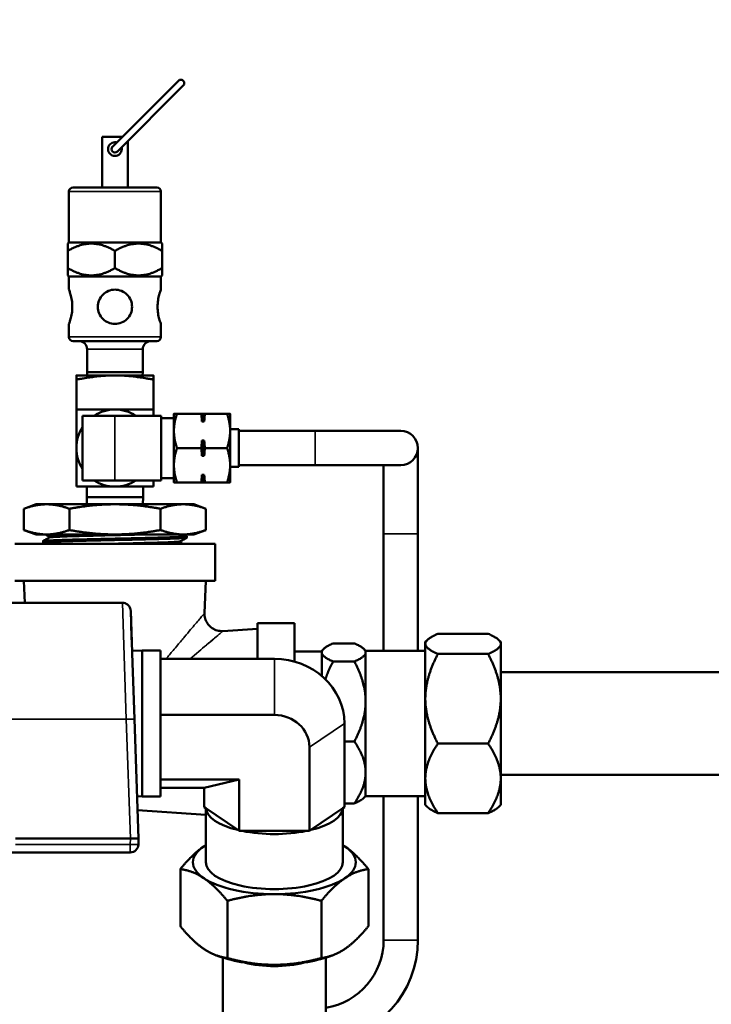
# Model space of a CAD drawing. Header units: inches. Extents: x 1 to 237, y 4 to 150.
# Tile 40 of 209: x 33.37 to 38.42, y 125.81 to 132.99. Entities that reach past the tile are written whole.
import ezdxf

# ---------------------------------------------------------------- set-up
doc = ezdxf.new("R2010")
doc.units = ezdxf.units.IN
doc.header["$LTSCALE"] = 7
doc.header["$MEASUREMENT"] = 0
for name, color, linetype, lineweight in [('Dimension (ANSI)', 7, 'Continuous', 25), ('Visible (ANSI)', 7, 'Continuous', 50), ('Visible Narrow (ANSI)', 7, 'Continuous', 35)]:
    doc.layers.add(name, color=color, linetype=linetype, lineweight=lineweight)
doc.styles.add('Dimension Text', font='tahoma.ttf')
doc.dimstyles.new('Dual Dimension', dxfattribs={"dimscale": 7, "dimtxt": 0.12, "dimasz": 0.098425, "dimexe": 0.125, "dimexo": 0.0625, "dimgap": 0.031496, "dimtad": 0, "dimtih": 1, "dimtoh": 1, "dimrnd": 1e-08, "dimzin": 4, "dimdsep": 46, "dimtxsty": 'Dimension Text', "dimcen": 0.09, "dimdle": 0.393701, "dimclrd": 256, "dimclre": 256, "dimclrt": 256, "dimadec": 0, "dimazin": 1, "dimtfac": 1, "dimtofl": 0, "dimtmove": 0, "dimatfit": 3, "dimfxl": 1, "dimtolj": 1, "dimtzin": 4, "dimlwd": -1, "dimlwe": -1, "dimarcsym": 0})

# ---------------------------------------------------------------- blocks, each defined once
blk = doc.blocks.new('*D10')
at = {"layer": 'Defpoints', "color": 0, "transparency": 16777216}
for p in [(19.813, 137.6545), (19.813, 124.9773), (98.3148, 114.6545)]:
    blk.add_point(p, dxfattribs=at)
at = {"layer": 'Dimension (ANSI)', "transparency": 16777216}
for p, q in [((19.813, 125.4148), (19.813, 138.5295)), ((98.3148, 115.092), (98.3148, 138.5295)), ((20.502, 137.6545), (54.8733, 137.6545)), ((97.6258, 137.6545), (63.2545, 137.6545))]:
    blk.add_line(p, q, dxfattribs=at)
for points in [[(20.502, 137.7693), (20.502, 137.5396), (19.813, 137.6545)], [(97.6258, 137.7693), (97.6258, 137.5396), (98.3148, 137.6545)]]:
    blk.add_solid(points, dxfattribs=at)
at = {"layer": 'Dimension (ANSI)', "transparency": 16777216, "insert": (59.0639, 137.6545), "char_height": 0.84, "attachment_point": 5, "style": 'Dimension Text'}
blk.add_mtext('\\A1;{\\H3.0x;(}\\S78.50^ 1993.9 mm;{\\H3.0x;)}', dxfattribs=at)
blk = doc.blocks.new('*D11')
at = {"layer": 'Defpoints', "color": 0, "transparency": 16777216}
for p in [(9.8018, 132.104), (32.4002, 132.104), (37.2552, 77.8445)]:
    blk.add_point(p, dxfattribs=at)
at = {"layer": 'Dimension (ANSI)', "transparency": 16777216}
for p, q in [((31.9627, 132.104), (8.9268, 132.104)), ((9.8018, 131.415), (9.8018, 106.86)), ((9.8018, 78.5334), (9.8018, 103.0884)), ((36.8177, 77.8445), (8.9268, 77.8445))]:
    blk.add_line(p, q, dxfattribs=at)
for points in [[(9.6869, 131.415), (9.9166, 131.415), (9.8018, 132.104)], [(9.6869, 78.5334), (9.9166, 78.5334), (9.8018, 77.8445)]]:
    blk.add_solid(points, dxfattribs=at)
at = {"layer": 'Dimension (ANSI)', "transparency": 16777216, "insert": (9.8018, 104.9742), "char_height": 0.84, "attachment_point": 5, "style": 'Dimension Text'}
blk.add_mtext('\\A1;{\\H3.0x;(}\\S54.26^ 1378.2 mm;{\\H3.0x;)}', dxfattribs=at)

msp = doc.modelspace()

# ---------------------------------------------------------------- linework, layer by layer
at = {"layer": 'Visible (ANSI)'}
for p, q in [((34.5303, 132.5455), (34.0495, 132.0646)), ((34.0848, 132.0293), (34.5657, 132.5101)), ((34.1218, 132.137), (33.9737, 132.137)), ((33.9737, 131.767), (33.9737, 132.137)), ((34.1607, 131.767), (34.1607, 132.1051)), ((34.3722, 131.767), (33.7622, 131.767)), ((33.7322, 131.367), (33.7322, 131.737)), ((34.4022, 131.367), (34.4022, 131.737)), ((33.7322, 131.367), (33.7232, 131.358)), ((33.7232, 131.3047), (33.7232, 131.358)), ((34.4022, 131.367), (33.7322, 131.367)), ((34.4022, 131.367), (34.4112, 131.358)), ((34.4112, 131.358), (34.4112, 131.3047)), ((33.7232, 131.1792), (33.7232, 131.3047)), ((34.0672, 131.1792), (34.0672, 131.3047)), ((34.4112, 131.1792), (34.4112, 131.3047)), ((33.7232, 131.1792), (33.7232, 131.126)), ((34.4112, 131.126), (34.4112, 131.1792)), ((33.7322, 131.117), (33.7232, 131.126)), ((34.4022, 131.117), (33.7322, 131.117)), ((33.7322, 131.022), (33.7322, 131.117)), ((34.4022, 131.117), (34.4112, 131.126)), ((34.4022, 131.022), (34.4022, 131.117)), ((33.7322, 130.677), (33.7322, 130.772)), ((34.4022, 130.677), (34.4022, 130.772)), ((33.7622, 130.647), (34.3722, 130.647)), ((33.8647, 130.587), (33.8647, 130.42)), ((34.2697, 130.587), (34.2697, 130.42)), ((34.0672, 130.397), (33.7862, 130.397)), ((33.8647, 130.42), (34.2697, 130.42)), ((33.8655, 130.397), (33.8647, 130.42)), ((34.3482, 130.397), (34.0672, 130.397)), ((34.2689, 130.397), (34.2697, 130.42)), ((33.7862, 130.3658), (33.7862, 130.148)), ((34.3482, 130.3658), (34.3482, 130.148)), ((34.0672, 130.103), (33.8312, 130.103)), ((33.8312, 129.631), (33.8312, 130.103)), ((34.0672, 130.103), (34.4032, 130.103)), ((34.4032, 130.103), (34.4032, 129.631)), ((34.4972, 130.117), (34.4972, 129.992)), ((34.6969, 130.117), (34.5195, 130.117)), ((34.7016, 130.0613), (34.7016, 130.117)), ((34.7016, 130.117), (34.7184, 130.117)), ((34.7184, 130.0613), (34.7184, 130.117)), ((34.8848, 130.117), (34.723, 130.117)), ((34.9072, 129.992), (34.9072, 130.117)), ((34.4972, 130.0857), (34.4032, 130.0857)), ((34.7184, 130.0613), (34.7016, 130.0613)), ((34.4972, 129.992), (34.4972, 129.742)), ((34.9072, 130.0045), (34.9712, 130.0045)), ((34.9072, 129.742), (34.9072, 129.992)), ((34.9712, 130.0045), (34.9712, 129.7295)), ((34.9712, 129.992), (35.5262, 129.992)), ((36.1512, 129.992), (35.5262, 129.992)), ((34.7016, 129.8113), (34.7016, 129.9226)), ((34.7016, 129.9226), (34.7184, 129.9226)), ((34.7184, 129.8113), (34.7184, 129.9226)), ((34.6969, 129.867), (34.5195, 129.867)), ((34.7184, 129.8113), (34.7016, 129.8113)), ((34.8848, 129.867), (34.723, 129.867)), ((36.2762, 129.242), (36.2762, 129.867)), ((34.4972, 129.742), (34.4972, 129.617)), ((34.9072, 129.617), (34.9072, 129.742)), ((34.9712, 129.742), (35.5262, 129.742)), ((35.5262, 129.742), (36.1512, 129.742)), ((36.0262, 129.742), (36.0262, 129.242)), ((34.7016, 129.617), (34.7016, 129.6726)), ((34.7016, 129.6726), (34.7184, 129.6726)), ((34.7184, 129.617), (34.7184, 129.6726)), ((34.9072, 129.7295), (34.9712, 129.7295)), ((34.0672, 129.631), (33.8312, 129.631)), ((34.0672, 129.631), (34.4032, 129.631)), ((34.4972, 129.6482), (34.4032, 129.6482)), ((34.6969, 129.617), (34.5195, 129.617)), ((34.7184, 129.617), (34.7016, 129.617)), ((34.8848, 129.617), (34.723, 129.617)), ((33.8619, 129.5078), (33.8619, 129.586)), ((34.2725, 129.5078), (34.2725, 129.586)), ((33.4922, 129.457), (33.4032, 129.4246)), ((33.5692, 129.457), (33.4922, 129.457)), ((34.0672, 129.457), (33.5692, 129.457)), ((34.2725, 129.5078), (33.8619, 129.5078)), ((33.8635, 129.457), (33.8619, 129.5078)), ((34.5651, 129.457), (34.0672, 129.457)), ((34.2709, 129.457), (34.2725, 129.5078)), ((34.6422, 129.457), (34.5651, 129.457)), ((34.6422, 129.457), (34.7311, 129.4246)), ((33.4032, 129.2693), (33.4032, 129.4246)), ((33.7352, 129.2693), (33.7352, 129.4246)), ((34.3991, 129.2693), (34.3991, 129.4246)), ((34.7311, 129.2693), (34.7311, 129.4246)), ((33.4922, 129.237), (33.4032, 129.2693)), ((33.5692, 129.237), (33.4922, 129.237)), ((33.5882, 129.2228), (33.5637, 129.237)), ((33.5692, 129.237), (34.0672, 129.237)), ((34.5651, 129.237), (34.0672, 129.237)), ((34.6422, 129.237), (34.5651, 129.237)), ((34.57, 129.237), (34.5914, 129.2246)), ((34.6422, 129.237), (34.7311, 129.2693)), ((36.0262, 129.242), (36.0262, 128.389)), ((36.2762, 129.242), (36.2762, 128.389)), ((33.3372, 129.169), (34.7972, 129.169)), ((33.544, 129.1784), (33.5437, 129.1884)), ((33.56, 129.169), (33.5444, 129.178)), ((33.5882, 129.223), (33.5882, 129.2143)), ((34.545, 129.1871), (34.545, 129.1784)), ((34.545, 129.1786), (34.5618, 129.169)), ((34.5915, 129.2141), (34.5918, 129.2241)), ((34.7972, 129.169), (34.7972, 128.899)), ((34.7972, 128.899), (33.3372, 128.899)), ((33.4106, 128.739), (33.4038, 128.899)), ((34.7204, 128.6627), (34.7306, 128.899)), ((34.1222, 128.739), (33.2787, 128.739)), ((34.1222, 128.739), (34.1222, 128.739)), ((34.1822, 128.6811), (34.1956, 128.2973)), ((35.1072, 128.3293), (35.1072, 128.589)), ((35.1072, 128.589), (35.3772, 128.589)), ((35.3772, 128.3092), (35.3772, 128.589)), ((34.1861, 128.5692), (34.1908, 128.4339)), ((34.8538, 128.5326), (35.1072, 128.5499)), ((34.5419, 128.4512), (34.5419, 128.4512)), ((35.6572, 128.4422), (35.8132, 128.4422)), ((36.3302, 128.453), (36.3443, 128.4671)), ((36.3302, 128.453), (36.3302, 128.4391)), ((36.7883, 128.5127), (36.4221, 128.5127)), ((36.8802, 128.453), (36.866, 128.4671)), ((36.8802, 128.4391), (36.8802, 128.453)), ((34.1924, 128.3889), (34.2669, 128.3912)), ((34.2669, 127.3267), (34.2669, 128.3912)), ((34.2669, 128.3912), (34.3995, 128.3912)), ((34.3995, 128.3912), (34.3995, 127.3267)), ((34.7006, 128.4019), (34.7007, 128.4019)), ((35.3772, 128.384), (35.5752, 128.384)), ((35.5752, 128.389), (35.5878, 128.4016)), ((35.5752, 128.389), (35.5752, 128.3766)), ((35.5752, 128.2053), (35.5752, 128.3766)), ((35.8952, 128.389), (35.8825, 128.4016)), ((35.8952, 128.3766), (35.8952, 128.389)), ((35.8952, 128.389), (36.3302, 128.389)), ((35.8952, 128.0194), (35.8952, 128.3766)), ((36.3302, 128.0387), (36.3302, 128.4391)), ((36.8802, 128.0387), (36.8802, 128.4391)), ((34.3995, 128.3293), (35.2295, 128.3293)), ((35.6572, 128.311), (35.8132, 128.311)), ((36.7883, 128.3656), (36.4221, 128.3656)), ((34.1956, 128.2973), (34.2001, 128.1684)), ((39.8627, 128.234), (36.8802, 128.234)), ((34.2001, 128.1684), (34.2098, 127.8897)), ((35.8952, 127.5017), (35.8952, 128.0194)), ((36.3302, 127.4586), (36.3302, 128.0387)), ((36.8802, 127.4586), (36.8802, 128.0387)), ((34.2402, 127.019), (34.2098, 127.8897)), ((34.3995, 127.9212), (35.2295, 127.9212)), ((35.7404, 127.859), (35.7404, 127.2477)), ((35.7404, 127.7277), (35.8132, 127.7277)), ((35.485, 127.6861), (35.485, 127.0748)), ((36.7883, 127.7119), (36.4221, 127.7119)), ((34.3995, 127.4509), (34.974, 127.4509)), ((34.7185, 127.3886), (34.974, 127.4509)), ((34.974, 127.4509), (34.974, 127.0748)), ((35.8952, 127.329), (35.8952, 127.5017)), ((36.3302, 127.4586), (36.3302, 127.265)), ((39.8627, 127.484), (36.8802, 127.484)), ((36.8802, 127.265), (36.8802, 127.4586)), ((34.3995, 127.3886), (34.7185, 127.3886)), ((34.7185, 127.3886), (34.7185, 127.2477)), ((34.2294, 127.3278), (34.2669, 127.3267)), ((34.2669, 127.3267), (34.3995, 127.3267)), ((35.8952, 127.329), (35.8825, 127.3163)), ((35.8952, 127.329), (36.3302, 127.329)), ((36.0262, 127.329), (36.0262, 126.2795)), ((36.2762, 127.329), (36.2762, 126.2795)), ((34.2329, 127.2275), (34.7295, 127.1937)), ((34.7299, 127.2401), (34.7185, 127.2477)), ((34.7295, 126.8464), (34.7295, 127.2403)), ((34.9627, 127.0825), (34.7299, 127.2401)), ((35.7291, 127.2401), (35.4963, 127.0825)), ((35.7404, 127.2477), (35.7291, 127.2401)), ((35.7295, 126.8464), (35.7295, 127.2403)), ((35.7404, 127.2757), (35.8132, 127.2757)), ((36.3302, 127.265), (36.3443, 127.2508)), ((36.8802, 127.265), (36.866, 127.2508)), ((36.7883, 127.2052), (36.4221, 127.2052)), ((34.974, 127.0748), (34.9627, 127.0825)), ((35.4963, 127.0825), (35.485, 127.0748)), ((34.1802, 127.019), (33.3423, 127.019)), ((34.2402, 127.019), (34.1802, 127.019)), ((34.2387, 126.9769), (34.2402, 127.019)), ((34.9967, 127.0748), (34.974, 127.0748)), ((35.4623, 127.0748), (34.9967, 127.0748)), ((35.485, 127.0748), (35.4623, 127.0748)), ((33.2305, 126.919), (34.1788, 126.919)), ((34.5442, 126.3797), (34.5442, 126.7976)), ((35.9148, 126.3797), (35.9148, 126.7976)), ((34.8868, 126.1478), (34.8868, 126.5657)), ((35.5721, 126.1478), (35.5721, 126.5657)), ((34.8272, 126.1604), (34.8081, 126.1673)), ((34.8545, 126.1512), (34.8545, 125.1572)), ((35.6045, 126.1512), (35.6045, 125.1572)), ((35.6318, 126.1604), (35.6509, 126.1673))]:
    msp.add_line(p, q, dxfattribs=at)
for centre, radius, start, end in [((34.548, 132.5278), 0.025, 315, 135), ((34.0672, 132.047), 0.025, 135, 315), ((33.7622, 131.737), 0.03, 90, 180), ((34.3722, 131.737), 0.03, 0, 90), ((33.7622, 130.677), 0.03, 180, 270), ((34.3722, 130.677), 0.03, 270, 0), ((33.8047, 130.587), 0.06, 0, 90), ((34.3297, 130.587), 0.06, 90, 180), ((34.0672, 129.867), 0.281, 90, 122.87491), ((34.0672, 129.867), 0.281, 57.12509, 90), ((34.0672, 129.867), 0.281, 147.12509, 180), ((36.1512, 129.867), 0.125, 270, 90), ((34.0672, 129.867), 0.281, 180, 212.87491), ((34.0672, 129.867), 0.281, 237.12509, 270), ((34.0672, 129.867), 0.281, 270, 302.87491), ((34.1788, 126.979), 0.06, 270, 358), ((35.5262, 126.2795), 0.75, 275.99349, 0), ((35.5262, 126.2795), 0.5, 279.01095, 0)]:
    msp.add_arc(centre, radius, start, end, dxfattribs=at)
for centre, major_axis, ratio, start_param, end_param in [((35.2295, 127.859), (0.511, 0), 0.920505, 0, 1.570796), ((35.2295, 127.6861), (0.2555, 0), 0.920505, 0, 1.570796), ((35.2295, 127.2477), (-0.5, 0), 0.390731, 0.039296, 1.007901), ((35.2295, 127.2477), (0.5, 0), 0.390731, 5.275284, 6.243889), ((35.2295, 127.2477), (-0.5, 0), 0.390731, 1.086494, 2.055099), ((35.2295, 126.8464), (-0.5935, 0), 0.390731, 5.759587, 6.806784), ((35.2295, 126.8464), (-0.5935, 0), 0.390731, 5.714222, 5.759587), ((35.2295, 126.8464), (-0.5935, 0), 0.390731, 3.665191, 3.710556), ((35.2295, 126.8464), (0.5935, 0), 0.390731, 5.759587, 6.806784), ((35.2295, 126.8464), (-0.5, 0), 0.390731, 0, 3.141593), ((35.2295, 126.8464), (0.5935, 0), 0.390731, 3.665191, 4.712389), ((35.2295, 126.8464), (0.5935, 0), 0.390731, 4.712389, 5.759587), ((35.2295, 126.3309), (-0.5935, 0), 0.390731, 0.825979, 1.570796), ((35.2295, 126.3309), (-0.5935, 0), 0.390731, 1.570796, 2.315613), ((35.2295, 126.2426), (0.392, 0), 0.390731, 4.123345, 5.301433)]:
    msp.add_ellipse(centre, major_axis=major_axis, ratio=ratio, start_param=start_param, end_param=end_param, dxfattribs=at)
for points, knots in [([(34.1172, 132.047), (34.1172, 132.0405), (34.1159, 132.0338), (34.1107, 132.0215), (34.1069, 132.016), (34.0982, 132.0072), (34.0926, 132.0034), (34.0803, 131.9983), (34.0736, 131.997), (34.0608, 131.997), (34.054, 131.9983), (34.0417, 132.0034), (34.0362, 132.0072), (34.0274, 132.016), (34.0236, 132.0215), (34.0185, 132.0338), (34.0172, 132.0405), (34.0172, 132.047), (34.0172, 132.0534), (34.0185, 132.0601), (34.0236, 132.0724), (34.0274, 132.0779), (34.0362, 132.0867), (34.0417, 132.0905), (34.054, 132.0956), (34.0608, 132.097), (34.0714, 132.097), (34.0758, 132.0964), (34.0801, 132.0952)], [-0.3918707, -0.3918707, -0.3918707, -0.3918707, -0.3427956, -0.3427956, -0.2937205, -0.2937205, -0.2448279, -0.2448279, -0.1959354, -0.1959354, -0.1470428, -0.1470428, -0.0981502, -0.0981502, -0.0490751, -0.0490751, 0, 0, 0, 0.0490751, 0.0490751, 0.0981502, 0.0981502, 0.1470428, 0.1470428, 0.1959354, 0.1959354, 0.2283593, 0.2283593, 0.2283593, 0.2283593]), ([(33.7322, 131.022), (33.7322, 131.022), (33.7334, 131.0188), (33.7379, 131.006), (33.741, 130.9964), (33.7471, 130.9743), (33.7503, 130.9604), (33.755, 130.9296), (33.7564, 130.9128), (33.7564, 130.897)], [0.483503, 0.483503, 0.483503, 0.483503, 0.6043335, 0.6043335, 0.7251639, 0.7251639, 0.846085, 0.846085, 0.967006, 0.967006, 0.967006, 0.967006]), ([(34.1922, 130.897), (34.1922, 130.8811), (34.189, 130.8643), (34.1762, 130.8335), (34.1666, 130.8196), (34.1446, 130.7976), (34.1306, 130.788), (34.0998, 130.7752), (34.083, 130.772), (34.0513, 130.772), (34.0345, 130.7752), (34.0037, 130.788), (33.9898, 130.7976), (33.9678, 130.8196), (33.9582, 130.8335), (33.9454, 130.8643), (33.9422, 130.8811), (33.9422, 130.897), (33.9422, 130.9128), (33.9454, 130.9296), (33.9582, 130.9604), (33.9678, 130.9743), (33.9898, 130.9964), (34.0037, 131.006), (34.0345, 131.0188), (34.0513, 131.022), (34.083, 131.022), (34.0998, 131.0188), (34.1306, 131.006), (34.1446, 130.9964), (34.1666, 130.9743), (34.1762, 130.9604), (34.189, 130.9296), (34.1922, 130.9128), (34.1922, 130.897)], [-0.967006, -0.967006, -0.967006, -0.967006, -0.846085, -0.846085, -0.725164, -0.725164, -0.604333, -0.604333, -0.483503, -0.483503, -0.362673, -0.362673, -0.241842, -0.241842, -0.120921, -0.120921, 0, 0, 0, 0.120921, 0.120921, 0.241842, 0.241842, 0.362673, 0.362673, 0.483503, 0.483503, 0.604333, 0.604333, 0.725164, 0.725164, 0.846085, 0.846085, 0.967006, 0.967006, 0.967006, 0.967006]), ([(34.4022, 130.772), (34.4022, 130.772), (34.4009, 130.7752), (34.3965, 130.788), (34.3933, 130.7976), (34.3873, 130.8196), (34.384, 130.8335), (34.3793, 130.8643), (34.378, 130.8811), (34.378, 130.9128), (34.3793, 130.9296), (34.384, 130.9604), (34.3873, 130.9743), (34.3933, 130.9964), (34.3965, 131.006), (34.4009, 131.0188), (34.4022, 131.022), (34.4022, 131.022)], [-1.4505091, -1.4505091, -1.4505091, -1.4505091, -1.3296786, -1.3296786, -1.2088482, -1.2088482, -1.0879271, -1.0879271, -0.967006, -0.967006, -0.846085, -0.846085, -0.7251639, -0.7251639, -0.6043335, -0.6043335, -0.483503, -0.483503, -0.483503, -0.483503]), ([(33.7564, 130.897), (33.7564, 130.8811), (33.755, 130.8643), (33.7503, 130.8335), (33.7471, 130.8196), (33.741, 130.7976), (33.7379, 130.788), (33.7334, 130.7752), (33.7322, 130.772), (33.7322, 130.772)], [-0.967006, -0.967006, -0.967006, -0.967006, -0.846085, -0.846085, -0.7251639, -0.7251639, -0.6043335, -0.6043335, -0.483503, -0.483503, -0.483503, -0.483503]), ([(33.5882, 129.223), (33.5882, 129.2243), (33.597, 129.2255), (33.6392, 129.2286), (33.6821, 129.2305), (33.7858, 129.2338), (33.843, 129.2354), (33.9048, 129.237)], [0.91649679, 0.91649679, 0.91649679, 0.91649679, 0.921875, 0.921875, 0.9296875, 0.9296875, 0.93635438, 0.93635438, 0.93635438, 0.93635438]), ([(33.5886, 129.2146), (33.5905, 129.2157), (33.5991, 129.2168), (33.6392, 129.2197), (33.6821, 129.2215), (33.794, 129.2252), (33.8629, 129.227), (34.0112, 129.2307), (34.0904, 129.2325), (34.2022, 129.2352), (34.2377, 129.2361), (34.2714, 129.237)], [0.9171673, 0.9171673, 0.9171673, 0.9171673, 0.921875, 0.921875, 0.9296875, 0.9296875, 0.9375, 0.9375, 0.9453125, 0.9453125, 0.9490835, 0.9490835, 0.9490835, 0.9490835]), ([(34.5914, 129.2246), (34.5915, 129.2245), (34.5915, 129.2245), (34.5921, 129.224), (34.5916, 129.2236), (34.5897, 129.2231), (34.5891, 129.2229), (34.5871, 129.2226), (34.5854, 129.2223), (34.5802, 129.2217), (34.5761, 129.2213), (34.5676, 129.2206), (34.5637, 129.2204), (34.5579, 129.22), (34.5565, 129.2199), (34.5527, 129.2197), (34.5503, 129.2196), (34.5428, 129.2192), (34.5376, 129.2189), (34.5247, 129.2183), (34.5168, 129.2179), (34.5051, 129.2175), (34.5019, 129.2173), (34.4922, 129.217), (34.4855, 129.2167), (34.4675, 129.2161), (34.4558, 129.2157), (34.4353, 129.2151), (34.4268, 129.2149), (34.4152, 129.2145), (34.4124, 129.2144), (34.4047, 129.2142), (34.3997, 129.2141), (34.386, 129.2137), (34.377, 129.2135), (34.3547, 129.2129), (34.3411, 129.2125), (34.3221, 129.212), (34.3169, 129.2119), (34.3018, 129.2115), (34.2916, 129.2113), (34.2666, 129.2107), (34.2515, 129.2103), (34.224, 129.2097), (34.2117, 129.2094), (34.1954, 129.2091), (34.1915, 129.209), (34.1813, 129.2088), (34.175, 129.2086), (34.1535, 129.2082), (34.1382, 129.2078), (34.1089, 129.2072), (34.0949, 129.2068), (34.069, 129.2063), (34.057, 129.206), (34.0312, 129.2055), (34.0174, 129.2052), (33.987, 129.2045), (33.9704, 129.2042), (33.945, 129.2036), (33.936, 129.2034), (33.9202, 129.203), (33.9133, 129.2029), (33.897, 129.2025), (33.8876, 129.2023), (33.8594, 129.2016), (33.8409, 129.2012), (33.813, 129.2005), (33.8033, 129.2002), (33.7789, 129.1996), (33.7645, 129.1992), (33.7376, 129.1985), (33.7251, 129.1982), (33.7083, 129.1977), (33.7036, 129.1976), (33.6764, 129.1967), (33.6557, 129.196), (33.631, 129.195), (33.6249, 129.1948), (33.6097, 129.1942), (33.6012, 129.1938), (33.5865, 129.1931), (33.5802, 129.1927), (33.5724, 129.1922), (33.5704, 129.1921), (33.5673, 129.1919), (33.5662, 129.1918), (33.5617, 129.1914), (33.5588, 129.1912), (33.5524, 129.1905), (33.5494, 129.1901), (33.546, 129.1895), (33.5451, 129.1892), (33.5441, 129.1889), (33.5439, 129.1887), (33.5437, 129.1885), (33.5437, 129.1885), (33.5437, 129.1884)], [-6.32326, -6.32326, -6.32326, -6.32326, -6.311023, -6.311023, -6.168142, -6.168142, -6.120577, -6.120577, -6.033745, -6.033745, -5.896768, -5.896768, -5.800994, -5.800994, -5.771115, -5.771115, -5.721979, -5.721979, -5.630057, -5.630057, -5.510214, -5.510214, -5.465695, -5.465695, -5.380056, -5.380056, -5.245059, -5.245059, -5.155284, -5.155284, -5.126416, -5.126416, -5.077673, -5.077673, -4.992328, -4.992328, -4.870043, -4.870043, -4.825184, -4.825184, -4.739463, -4.739463, -4.616104, -4.616104, -4.517994, -4.517994, -4.487742, -4.487742, -4.438438, -4.438438, -4.320743, -4.320743, -4.213799, -4.213799, -4.122791, -4.122791, -4.017226, -4.017226, -3.889138, -3.889138, -3.818727, -3.818727, -3.764041, -3.764041, -3.68809, -3.68809, -3.533267, -3.533267, -3.447731, -3.447731, -3.315351, -3.315351, -3.190414, -3.190414, -3.141651, -3.141651, -2.89781, -2.89781, -2.812189, -2.812189, -2.674036, -2.674036, -2.548747, -2.548747, -2.49996, -2.49996, -2.470981, -2.470981, -2.380593, -2.380593, -2.24686, -2.24686, -2.161216, -2.161216, -2.116689, -2.116689, -2.088397, -2.088397, -2.088397, -2.088397]), ([(33.5444, 129.178), (33.5444, 129.178), (33.5443, 129.178), (33.5438, 129.1783), (33.5439, 129.1787), (33.5452, 129.1792), (33.5462, 129.1795), (33.5496, 129.1801), (33.5521, 129.1805), (33.5594, 129.1812), (33.5644, 129.1816), (33.5725, 129.1822), (33.5748, 129.1823), (33.5828, 129.1828), (33.5889, 129.1832), (33.6019, 129.1838), (33.6087, 129.1841), (33.6221, 129.1847), (33.6288, 129.185), (33.6447, 129.1856), (33.6543, 129.186), (33.6767, 129.1867), (33.6898, 129.1871), (33.7085, 129.1877), (33.7136, 129.1878), (33.7281, 129.1882), (33.7378, 129.1885), (33.7603, 129.1891), (33.7732, 129.1895), (33.7972, 129.1901), (33.8083, 129.1904), (33.8322, 129.191), (33.8452, 129.1913), (33.8784, 129.1921), (33.8989, 129.1925), (33.9263, 129.1931), (33.9329, 129.1933), (33.9542, 129.1938), (33.969, 129.1941), (33.9982, 129.1948), (34.0126, 129.1951), (34.0394, 129.1957), (34.0518, 129.196), (34.0923, 129.1968), (34.1204, 129.1974), (34.159, 129.1982), (34.1697, 129.1985), (34.1875, 129.1989), (34.1947, 129.199), (34.2207, 129.1996), (34.2392, 129.2001), (34.2711, 129.2008), (34.2847, 129.2012), (34.3094, 129.2017), (34.3205, 129.202), (34.3445, 129.2026), (34.3573, 129.2029), (34.38, 129.2035), (34.3901, 129.2038), (34.4051, 129.2042), (34.4101, 129.2044), (34.4312, 129.205), (34.4463, 129.2054), (34.4706, 129.2063), (34.4802, 129.2066), (34.4967, 129.2072), (34.5037, 129.2075), (34.5182, 129.2081), (34.5256, 129.2084), (34.539, 129.209), (34.545, 129.2093), (34.5532, 129.2097), (34.5557, 129.2099), (34.5609, 129.2102), (34.5636, 129.2104), (34.5745, 129.2112), (34.5809, 129.2118), (34.5871, 129.2127), (34.5885, 129.2129), (34.5908, 129.2135), (34.5914, 129.2138), (34.5915, 129.2141), (34.5915, 129.2141), (34.5915, 129.2141)], [-6.325186, -6.325186, -6.325186, -6.325186, -6.319971, -6.319971, -6.210302, -6.210302, -6.116044, -6.116044, -5.995592, -5.995592, -5.850345, -5.850345, -5.797295, -5.797295, -5.677859, -5.677859, -5.568726, -5.568726, -5.474622, -5.474622, -5.353395, -5.353395, -5.207238, -5.207238, -5.154731, -5.154731, -5.058432, -5.058432, -4.9385, -4.9385, -4.841207, -4.841207, -4.731066, -4.731066, -4.565415, -4.565415, -4.513034, -4.513034, -4.397921, -4.397921, -4.287551, -4.287551, -4.193075, -4.193075, -3.978742, -3.978742, -3.895694, -3.895694, -3.839338, -3.839338, -3.691112, -3.691112, -3.577958, -3.577958, -3.481858, -3.481858, -3.366006, -3.366006, -3.26962, -3.26962, -3.218599, -3.218599, -3.055455, -3.055455, -2.93872, -2.93872, -2.843687, -2.843687, -2.731442, -2.731442, -2.622655, -2.622655, -2.571016, -2.571016, -2.509248, -2.509248, -2.299637, -2.299637, -2.205684, -2.205684, -2.097093, -2.097093, -2.093765, -2.093765, -2.093765, -2.093765]), ([(34.0462, 129.169), (34.0888, 129.17), (34.1316, 129.171), (34.248, 129.1738), (34.3185, 129.1757), (34.4354, 129.1793), (34.4816, 129.1811), (34.5308, 129.1843), (34.5424, 129.1856), (34.5446, 129.1869)], [0.83940937, 0.83940937, 0.83940937, 0.83940937, 0.84375, 0.84375, 0.8515625, 0.8515625, 0.859375, 0.859375, 0.86493803, 0.86493803, 0.86493803, 0.86493803]), ([(34.3897, 129.169), (34.4421, 129.1706), (34.4837, 129.1723), (34.5333, 129.1755), (34.545, 129.1769), (34.545, 129.1784)], [0.85213849, 0.85213849, 0.85213849, 0.85213849, 0.859375, 0.859375, 0.86560681, 0.86560681, 0.86560681, 0.86560681]), ([(34.1222, 128.7389), (34.1284, 128.7389), (34.1348, 128.7379), (34.1467, 128.734), (34.1526, 128.7311), (34.1628, 128.7235), (34.1673, 128.7189), (34.1746, 128.7085), (34.1775, 128.7028), (34.1804, 128.6937), (34.1811, 128.6905), (34.1818, 128.6857), (34.182, 128.6841), (34.1821, 128.6822), (34.1821, 128.6819), (34.1821, 128.6815), (34.1821, 128.6814), (34.1821, 128.6812), (34.1822, 128.6811), (34.1822, 128.681), (34.1822, 128.681), (34.1822, 128.681), (34.1822, 128.681), (34.1822, 128.681), (34.1822, 128.681), (34.1822, 128.681), (34.1822, 128.681), (34.1822, 128.681), (34.1822, 128.681), (34.1822, 128.681), (34.1822, 128.681), (34.1822, 128.6808), (34.1822, 128.6806), (34.1822, 128.6794), (34.1823, 128.6776), (34.1826, 128.668), (34.1831, 128.655), (34.1837, 128.6363)], [0.000003, 0.000003, 0.000003, 0.000003, 0.0476062, 0.0476062, 0.0960408, 0.0960408, 0.1444583, 0.1444583, 0.1923573, 0.1923573, 0.2171758, 0.2171758, 0.2292827, 0.2292827, 0.2315509, 0.2315509, 0.2324015, 0.2324015, 0.2330394, 0.2330394, 0.2331131, 0.2331131, 0.2331537, 0.2331537, 0.2332284, 0.2332284, 0.2355808, 0.2355808, 0.241886, 0.241886, 0.2608018, 0.2608018, 0.317554, 0.317554, 0.4879363, 0.4879363, 0.9228148, 0.9228148, 0.9228148, 0.9228148]), ([(34.7204, 128.6627), (34.7199, 128.6499), (34.7214, 128.6368), (34.7284, 128.6117), (34.7339, 128.5994), (34.7486, 128.5771), (34.758, 128.5669), (34.779, 128.5506), (34.7908, 128.5441), (34.8156, 128.5352), (34.829, 128.5327), (34.8461, 128.5323), (34.85, 128.5324), (34.8538, 128.5327)], [0, 0, 0, 0, 0.0980917, 0.0980917, 0.1984362, 0.1984362, 0.30137, 0.30137, 0.4012786, 0.4012786, 0.5023994, 0.5023994, 0.5316698, 0.5316698, 0.5316698, 0.5316698])]:
    msp.add_open_spline(points, degree=3, knots=knots, dxfattribs=at)
for points in [[(34.1155, 132.0599), (34.1166, 132.0556), (34.1172, 132.0512), (34.1172, 132.047)], [(33.544, 129.1888), (33.5589, 129.1974), (33.5738, 129.206), (33.5886, 129.2146)], [(34.5911, 129.2137), (34.5756, 129.2048), (34.5601, 129.1958), (34.5446, 129.1869)]]:
    msp.add_open_spline(points, degree=3, dxfattribs=at)
for points, weights in [([(34.0672, 131.3047), (33.8952, 131.404), (33.7232, 131.3047)], [1.29460609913, 1.49488235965, 1.29460609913]), ([(34.4112, 131.3047), (34.2392, 131.404), (34.0672, 131.3047)], [1.29460609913, 1.49488235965, 1.29460609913]), ([(34.0672, 131.1792), (33.8952, 131.0799), (33.7232, 131.1792)], [1.35649527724, 1.56634582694, 1.35649527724]), ([(34.4112, 131.1792), (34.2392, 131.0799), (34.0672, 131.1792)], [1.35649527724, 1.56634582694, 1.35649527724]), ([(33.7862, 130.3658), (33.7862, 130.397), (33.7862, 130.397)], [1.01772835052, 1.10838025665, 1]), ([(34.0672, 130.397), (33.9508, 130.397), (33.7862, 130.3658)], [1, 1.10838025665, 1.01772835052]), ([(34.3482, 130.3658), (34.1836, 130.397), (34.0672, 130.397)], [1.01772835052, 1.10838025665, 1]), ([(34.3482, 130.397), (34.3482, 130.397), (34.3482, 130.3658)], [1, 1.10838025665, 1.01772835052]), ([(33.7862, 129.867), (33.7862, 129.9834), (33.7862, 130.148)], [1, 1.10838025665, 1.01772835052]), ([(33.7862, 130.148), (33.9508, 130.148), (34.0672, 130.148)], [1.01772835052, 1.10838025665, 1]), ([(34.0672, 130.148), (34.1836, 130.148), (34.3482, 130.148)], [1, 1.10838025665, 1.01772835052]), ([(34.3482, 130.148), (34.3482, 130.1246), (34.3482, 130.103)], [1.01772835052, 1.02969834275, 1.03819811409]), ([(34.4972, 130.117), (34.4972, 130.117), (34.5195, 130.117)], [1, 1.08605157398, 1.09482315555]), ([(34.5195, 130.117), (34.4972, 130.05), (34.4972, 129.992)], [1.09482315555, 1.08605157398, 1]), ([(34.7016, 130.0613), (34.6999, 130.0878), (34.6969, 130.117)], [1, 1.01112012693, 1.00845067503]), ([(34.6969, 130.117), (34.6999, 130.117), (34.7016, 130.117)], [1.00845067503, 1.01112012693, 1]), ([(34.723, 130.117), (34.72, 130.0878), (34.7184, 130.0613)], [1.00845067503, 1.01112012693, 1]), ([(34.7184, 130.117), (34.72, 130.117), (34.723, 130.117)], [1, 1.01112012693, 1.00845067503]), ([(34.9072, 129.992), (34.9072, 130.05), (34.8848, 130.117)], [1, 1.08605157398, 1.09482315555]), ([(34.8848, 130.117), (34.9072, 130.117), (34.9072, 130.117)], [1.09482315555, 1.08605157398, 1]), ([(34.4972, 129.992), (34.4972, 129.9339), (34.5195, 129.867)], [1, 1.08605157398, 1.09482315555]), ([(34.8848, 129.867), (34.9072, 129.9339), (34.9072, 129.992)], [1.09482315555, 1.08605157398, 1]), ([(34.6969, 129.867), (34.6999, 129.8961), (34.7016, 129.9226)], [1.00845067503, 1.01112012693, 1]), ([(34.7184, 129.9226), (34.72, 129.8961), (34.723, 129.867)], [1, 1.01112012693, 1.00845067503]), ([(33.7862, 129.586), (33.7862, 129.7506), (33.7862, 129.867)], [1.01772835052, 1.10838025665, 1]), ([(34.5195, 129.867), (34.4972, 129.8), (34.4972, 129.742)], [1.09482315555, 1.08605157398, 1]), ([(34.7016, 129.8113), (34.6999, 129.8378), (34.6969, 129.867)], [1, 1.01112012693, 1.00845067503]), ([(34.723, 129.867), (34.72, 129.8378), (34.7184, 129.8113)], [1.00845067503, 1.01112012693, 1]), ([(34.9072, 129.742), (34.9072, 129.8), (34.8848, 129.867)], [1, 1.08605157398, 1.09482315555]), ([(34.4972, 129.742), (34.4972, 129.6839), (34.5195, 129.617)], [1, 1.08605157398, 1.09482315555]), ([(34.8848, 129.617), (34.9072, 129.6839), (34.9072, 129.742)], [1.09482315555, 1.08605157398, 1]), ([(34.6969, 129.617), (34.6999, 129.6461), (34.7016, 129.6726)], [1.00845067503, 1.01112012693, 1]), ([(34.7184, 129.6726), (34.72, 129.6461), (34.723, 129.617)], [1, 1.01112012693, 1.00845067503]), ([(34.3482, 129.631), (34.3482, 129.6094), (34.3482, 129.586)], [1.03819811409, 1.02969834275, 1.01772835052]), ([(34.5195, 129.617), (34.4972, 129.617), (34.4972, 129.617)], [1.09482315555, 1.08605157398, 1]), ([(34.7016, 129.617), (34.6999, 129.617), (34.6969, 129.617)], [1, 1.01112012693, 1.00845067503]), ([(34.723, 129.617), (34.72, 129.617), (34.7184, 129.617)], [1.00845067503, 1.01112012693, 1]), ([(34.9072, 129.617), (34.9072, 129.617), (34.8848, 129.617)], [1, 1.08605157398, 1.09482315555]), ([(34.0672, 129.586), (33.9508, 129.586), (33.7862, 129.586)], [1, 1.10838025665, 1.01772835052]), ([(34.3482, 129.586), (34.1836, 129.586), (34.0672, 129.586)], [1.01772835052, 1.10838025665, 1]), ([(33.4032, 129.4246), (33.4922, 129.457), (33.5692, 129.457)], [1.50337722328, 1.61966385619, 1.61966385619]), ([(33.5692, 129.457), (33.6462, 129.457), (33.7352, 129.4246)], [1.61966385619, 1.61966385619, 1.50337722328]), ([(33.7352, 129.4246), (33.9131, 129.457), (34.0672, 129.457)], [1.50337722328, 1.61966385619, 1.61966385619]), ([(34.0672, 129.457), (34.2212, 129.457), (34.3991, 129.4246)], [1.61966385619, 1.61966385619, 1.50337722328]), ([(34.3991, 129.4246), (34.4881, 129.457), (34.5651, 129.457)], [1.50337722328, 1.61966385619, 1.61966385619]), ([(34.5651, 129.457), (34.6422, 129.457), (34.7311, 129.4246)], [1.61966385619, 1.61966385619, 1.50337722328]), ([(33.5692, 129.237), (33.4922, 129.237), (33.4032, 129.2693)], [1.61966385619, 1.61966385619, 1.50337722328]), ([(33.7352, 129.2693), (33.6462, 129.237), (33.5692, 129.237)], [1.50337722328, 1.61966385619, 1.61966385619]), ([(34.0672, 129.237), (33.9131, 129.237), (33.7352, 129.2693)], [1.61966385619, 1.61966385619, 1.50337722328]), ([(34.3991, 129.2693), (34.2212, 129.237), (34.0672, 129.237)], [1.50337722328, 1.61966385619, 1.61966385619]), ([(34.5651, 129.237), (34.4881, 129.237), (34.3991, 129.2693)], [1.61966385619, 1.61966385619, 1.50337722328]), ([(34.7311, 129.2693), (34.6422, 129.237), (34.5651, 129.237)], [1.50337722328, 1.61966385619, 1.61966385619]), ([(35.6572, 128.4422), (35.5752, 128.4071), (35.5752, 128.3766)], [1.2428904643, 1.33902837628, 1.33902837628]), ([(35.8132, 128.4422), (35.8952, 128.4071), (35.8952, 128.3766)], [1.2428904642, 1.33902837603, 1.33902837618]), ([(36.4221, 128.5127), (36.3302, 128.4733), (36.3302, 128.4391)], [1.38868741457, 1.4961027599, 1.4961027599]), ([(36.7883, 128.5127), (36.8802, 128.4733), (36.8802, 128.4391)], [1.38868741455, 1.49610275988, 1.49610275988]), ([(35.5752, 128.3766), (35.5752, 128.3462), (35.6572, 128.311)], [1.33902837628, 1.33902837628, 1.2428904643]), ([(35.8952, 128.3766), (35.8952, 128.3462), (35.8132, 128.311)], [1.33902837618, 1.33902837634, 1.2428904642]), ([(36.3302, 128.4391), (36.3302, 128.405), (36.4221, 128.3656)], [1.4961027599, 1.4961027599, 1.38868741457]), ([(36.8802, 128.4391), (36.8802, 128.405), (36.7883, 128.3656)], [1.4961027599, 1.4961027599, 1.38868741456]), ([(35.6572, 128.311), (35.6215, 128.243), (35.6017, 128.1812)], [1.2428904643, 1.28296889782, 1.30633924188]), ([(35.8132, 128.311), (35.8952, 128.1547), (35.8952, 128.0194)], [1.2428904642, 1.33902837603, 1.33902837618]), ([(36.4221, 128.3656), (36.3302, 128.1904), (36.3302, 128.0387)], [1.38868741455, 1.49610275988, 1.49610275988]), ([(36.7883, 128.3656), (36.8802, 128.1904), (36.8802, 128.0387)], [1.38868741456, 1.4961027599, 1.4961027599]), ([(35.8952, 128.0194), (35.8952, 127.884), (35.8132, 127.7277)], [1.33902837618, 1.33902837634, 1.2428904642]), ([(36.3302, 128.0387), (36.3302, 127.887), (36.4221, 127.7119)], [1.49610275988, 1.49610275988, 1.38868741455]), ([(36.8802, 128.0387), (36.8802, 127.887), (36.7883, 127.7119)], [1.4961027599, 1.4961027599, 1.38868741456]), ([(35.8132, 127.7277), (35.8952, 127.6066), (35.8952, 127.5017)], [1.2428904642, 1.33902837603, 1.33902837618]), ([(36.4221, 127.7119), (36.3302, 127.5761), (36.3302, 127.4586)], [1.38868741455, 1.49610275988, 1.49610275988]), ([(36.7883, 127.7119), (36.8802, 127.5761), (36.8802, 127.4586)], [1.38868741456, 1.4961027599, 1.4961027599]), ([(35.8952, 127.5017), (35.8952, 127.3968), (35.8132, 127.2757)], [1.33902837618, 1.33902837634, 1.2428904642]), ([(36.3302, 127.4586), (36.3302, 127.341), (36.4221, 127.2052)], [1.49610275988, 1.49610275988, 1.38868741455]), ([(36.8802, 127.4586), (36.8802, 127.341), (36.7883, 127.2052)], [1.4961027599, 1.4961027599, 1.38868741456]), ([(35.8132, 127.2757), (35.8634, 127.2972), (35.8825, 127.3163)], [1.2428904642, 1.30010927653, 1.32327292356]), ([(36.4221, 127.2052), (36.3657, 127.2294), (36.3443, 127.2508)], [1.38868741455, 1.45261826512, 1.47849911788]), ([(36.7883, 127.2052), (36.8446, 127.2294), (36.866, 127.2508)], [1.38868741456, 1.45261826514, 1.4784991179]), ([(34.5442, 126.7976), (34.636, 126.9085), (34.7155, 126.9624)], [1.08082679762, 1.07908713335, 1]), ([(34.7155, 126.9624), (34.7225, 126.9671), (34.7295, 126.9715)], [1, 1.00648392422, 1.01244795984]), ([(35.7295, 126.9715), (35.7365, 126.9671), (35.7435, 126.9624)], [1.01244795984, 1.00648392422, 1]), ([(35.7435, 126.9624), (35.823, 126.9085), (35.9148, 126.7976)], [1, 1.07908713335, 1.08082679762]), ([(34.7155, 126.7305), (34.636, 126.7843), (34.5442, 126.7976)], [1, 1.07908713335, 1.08082679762]), ([(35.9148, 126.7976), (35.823, 126.7843), (35.7435, 126.7305)], [1.08082679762, 1.07908713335, 1]), ([(34.8868, 126.5657), (34.795, 126.6766), (34.7155, 126.7305)], [1.08082679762, 1.07908713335, 1]), ([(35.7435, 126.7305), (35.664, 126.6766), (35.5721, 126.5657)], [1, 1.07908713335, 1.08082679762]), ([(35.2295, 126.6145), (35.0705, 126.6145), (34.8868, 126.5657)], [1, 1.07908713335, 1.08082679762]), ([(35.5721, 126.5657), (35.3885, 126.6145), (35.2295, 126.6145)], [1.08082679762, 1.07908713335, 1]), ([(34.5442, 126.3797), (34.636, 126.2688), (34.7155, 126.215)], [1.08082679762, 1.07908713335, 1]), ([(35.7435, 126.215), (35.823, 126.2688), (35.9148, 126.3797)], [1, 1.07908713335, 1.08082679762]), ([(34.7155, 126.215), (34.795, 126.1612), (34.8868, 126.1478)], [1, 1.07908713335, 1.08082679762]), ([(34.8868, 126.1478), (35.0705, 126.099), (35.2295, 126.099)], [1.08082679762, 1.07908713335, 1]), ([(35.2295, 126.099), (35.3885, 126.099), (35.5721, 126.1478)], [1, 1.07908713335, 1.08082679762]), ([(35.5721, 126.1478), (35.664, 126.1612), (35.7435, 126.215)], [1.08082679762, 1.07908713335, 1])]:
    msp.add_rational_spline(points, weights, degree=2, dxfattribs=at)
at = {"layer": 'Visible Narrow (ANSI)'}
for p, q in [((34.4022, 131.737), (33.7322, 131.737)), ((33.7322, 130.677), (34.4022, 130.677)), ((33.8647, 130.587), (34.2697, 130.587)), ((34.0672, 129.631), (34.0672, 130.103)), ((35.5262, 129.742), (35.5262, 129.992)), ((36.0262, 129.242), (36.2762, 129.242)), ((34.1498, 127.8897), (34.1222, 128.739)), ((35.2295, 127.9212), (35.2295, 128.3293)), ((34.1498, 127.8897), (32.9989, 127.8897)), ((34.1498, 127.8897), (34.1802, 127.019)), ((35.485, 127.6861), (35.7404, 127.859)), ((34.1802, 127.019), (34.1788, 126.9769)), ((34.1788, 126.9769), (33.3412, 126.9769)), ((34.1788, 126.919), (34.1788, 126.9769)), ((36.0262, 126.2795), (36.2762, 126.2795))]:
    msp.add_line(p, q, dxfattribs=at)
for centre, major_axis, start_param, end_param in [((34.1498, 127.8876), (0.06, 0.0021), 0, 1.569578), ((34.1788, 126.979), (0.06, -0.0021), 4.713607, 6.283185)]:
    msp.add_ellipse(centre, major_axis=major_axis, ratio=0.034878, start_param=start_param, end_param=end_param, dxfattribs=at)
for points, knots in [([(34.7204, 128.6627), (34.7204, 128.6627), (34.7201, 128.6623), (34.7194, 128.6616), (34.7183, 128.6601), (34.716, 128.6575), (34.7127, 128.6536), (34.7103, 128.6508), (34.7073, 128.6473), (34.7039, 128.6432), (34.6982, 128.6365), (34.6911, 128.628), (34.6828, 128.6182), (34.6744, 128.6082), (34.6647, 128.5968), (34.6541, 128.5842), (34.6434, 128.5715), (34.6317, 128.5577), (34.6192, 128.543), (34.6055, 128.5268), (34.5909, 128.5094), (34.5756, 128.4912), (34.5594, 128.4721), (34.5424, 128.4519), (34.5248, 128.431), (34.5137, 128.4177), (34.5023, 128.4042), (34.4907, 128.3904), (34.474, 128.3705), (34.4568, 128.3501), (34.4393, 128.3293)], [11.0685, 11.0685, 11.0685, 11.0685, 11.173123, 11.173123, 11.173123, 11.365147, 11.365147, 11.365147, 11.505648, 11.505648, 11.505648, 11.736122, 11.736122, 11.736122, 11.970139, 11.970139, 11.970139, 12.204126, 12.204126, 12.204126, 12.460994, 12.460994, 12.460994, 12.73144, 12.73144, 12.73144, 12.902603, 12.902603, 12.902603, 13.150011, 13.150011, 13.150011, 13.150011]), ([(34.6841, 128.6198), (34.6842, 128.62), (34.6844, 128.6201), (34.6846, 128.6203), (34.686, 128.622), (34.6874, 128.6236), (34.6887, 128.6252), (34.6899, 128.6266), (34.691, 128.628), (34.6922, 128.6293)], [10.41306885, 10.41306885, 10.41306885, 10.41306885, 10.41766719, 10.41766719, 10.41766719, 10.45793257, 10.45793257, 10.45793257, 10.49326815, 10.49326815, 10.49326815, 10.49326815]), ([(34.6151, 128.3293), (34.6586, 128.3662), (34.7496, 128.4436), (34.8363, 128.5177), (34.8538, 128.5326), (34.8538, 128.5327)], [-12.761924, -12.761924, -12.761924, -12.761924, -12.204126, -11.505648, -11.068507, -11.068507, -11.068507, -11.068507])]:
    msp.add_open_spline(points, degree=3, knots=knots, dxfattribs=at)
msp.add_open_spline([(34.8123, 128.4972), (34.7922, 128.48), (34.7656, 128.4573), (34.7349, 128.4312)], degree=3, dxfattribs=at)

# ---------------------------------------------------------------- dimensions: what is measured, and where the dimension line sits
at = {"layer": 'Dimension (ANSI)'}
dim = msp.add_linear_dim(base=(19.813, 137.6545), p1=(98.3148, 114.6545), p2=(19.813, 124.9773), text='{\\H3.0x;(}\\S<>^ 1993.9 mm;{\\H3.0x;)}', dimstyle='Dual Dimension', override={"dimgap": 0.031496, "dimtih": 0, "dimtoh": 0, "dimdec": 2, "dimpost": '\\X', "dimtol": 0, "dimlim": 0, "dimtp": 0, "dimtm": 0, "dimtdec": 2, "dimatfit": 1}, dxfattribs=at)
dim.commit()
dim.dimension.update_dxf_attribs({"geometry": '*D10', "text_midpoint": (59.0639, 137.6545), "dimtype": 160})
dim = msp.add_linear_dim(base=(9.8018, 132.104), p1=(37.2552, 77.8445), p2=(32.4002, 132.104), angle=270, text='{\\H3.0x;(}\\S<>^ 1378.2 mm;{\\H3.0x;)}', dimstyle='Dual Dimension', override={"dimgap": 0.031496, "dimdec": 2, "dimpost": '\\X', "dimtol": 0, "dimlim": 0, "dimtp": 0, "dimtm": 0, "dimtdec": 2, "dimatfit": 1}, dxfattribs=at)
dim.commit()
dim.dimension.update_dxf_attribs({"geometry": '*D11', "text_midpoint": (9.8018, 104.9742), "dimtype": 160})

doc.saveas('drawing.dxf')
